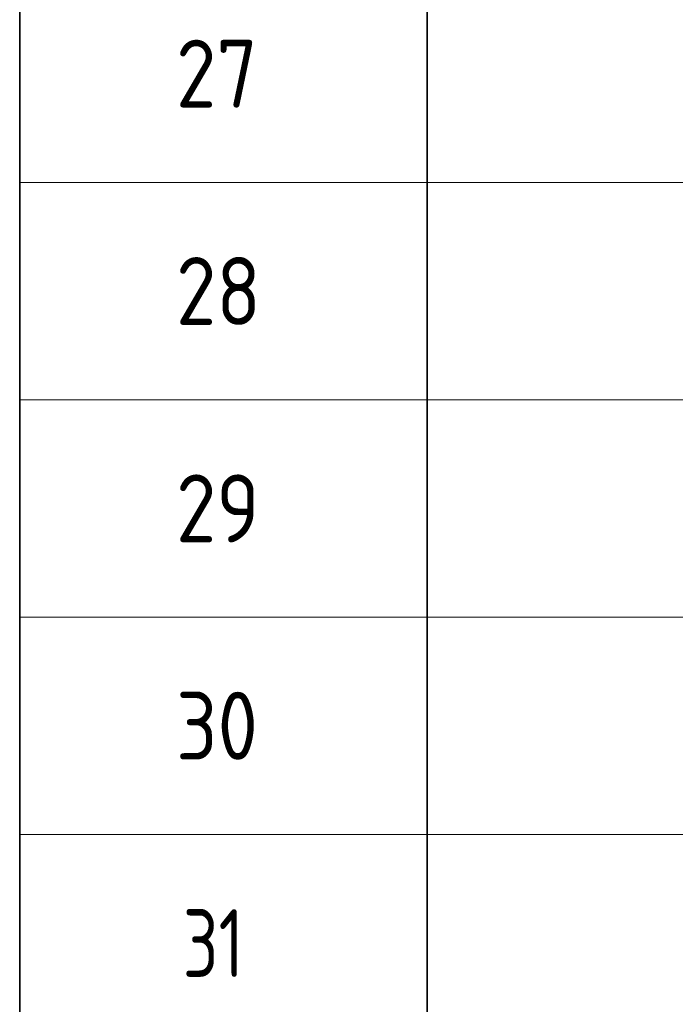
# Model space of a CAD drawing. Header units: metres. Extents: x -38 to 97, y -15 to 21.
# Tile 110 of 132: x 67.92 to 70.33, y 7.85 to 11.47. Entities that reach past the tile are written whole.
import ezdxf

# ---------------------------------------------------------------- set-up
doc = ezdxf.new("R2010")
doc.units = ezdxf.units.M
doc.styles.add('ISOCPEUR', font='txt')

msp = doc.modelspace()

# ---------------------------------------------------------------- linework, layer by layer
at = {"color": 7, "linetype": 'Continuous', "lineweight": 35, "transparency": 33554687}
for p, q in [((67.9198, 11.6717), (67.9198, 10.8717)), ((69.4198, 11.6717), (69.4198, 10.8717)), ((67.9198, 10.8717), (67.9198, 10.0717)), ((69.4198, 10.8717), (69.4198, 10.0717)), ((67.9198, 10.0717), (67.9198, 9.2717)), ((69.4198, 10.0717), (69.4198, 9.2717)), ((67.9198, 9.2717), (67.9198, 8.4717)), ((69.4198, 9.2717), (69.4198, 8.4717)), ((67.9198, 8.4717), (67.9198, 7.6717)), ((69.4198, 8.4717), (69.4198, 7.6717))]:
    msp.add_line(p, q, dxfattribs=at)
at = {"color": 7, "linetype": 'Continuous', "lineweight": 13, "transparency": 33554687}
for p, q in [((86.4198, 10.8717), (67.9198, 10.8717)), ((86.4198, 10.0717), (67.9198, 10.0717)), ((86.4198, 9.2717), (67.9198, 9.2717)), ((86.4198, 8.4717), (67.9198, 8.4717))]:
    msp.add_line(p, q, dxfattribs=at)

# ---------------------------------------------------------------- texts
at = {"color": 7, "linetype": 'Continuous', "lineweight": 35, "transparency": 33554687, "char_height": 0.25, "attachment_point": 7, "style": 'ISOCPEUR'}
for s, insert, width in [('\\W0.87;27', (68.4948, 11.1467), 0.45901), ('\\W0.87;28', (68.4948, 10.3467), 0.45901), ('\\W0.87;29', (68.4948, 9.5467), 0.45901), ('\\W0.87;30', (68.4948, 8.7467), 0.45901), ('\\W0.75;31', (68.5198, 7.9467), 0.393567)]:
    msp.add_mtext(s, dxfattribs=dict(at, insert=insert, width=width))

doc.saveas('drawing.dxf')
